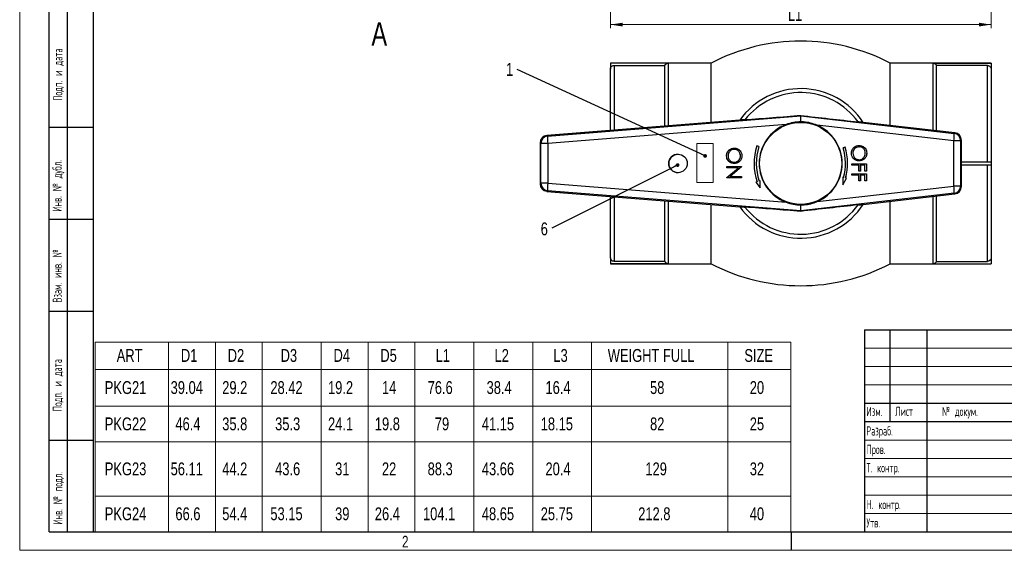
# Model space of a CAD drawing. Header units: inches. Extents: x 0 to 16.7, y 0 to 11.7.
# Tile 1 of 3: x 0 to 10.6, y 0 to 5.7. Entities that reach past the tile are written whole.
import ezdxf

# ---------------------------------------------------------------- set-up
doc = ezdxf.new("R2010")
doc.units = ezdxf.units.IN
doc.header["$MEASUREMENT"] = 0
doc.layers.add('ОСЕВЫЕ', color=7, linetype='Continuous')
doc.styles.add('SLDTEXTSTYLE0', font='TXT', dxfattribs={"width": 0.75})
doc.styles.add('SLDTEXTSTYLE2', font='TXT', dxfattribs={"width": 0.605, "bigfont": 'bigfont'})
doc.styles.add('SLDTEXTSTYLE3', font='TXT', dxfattribs={"width": 0.55152, "bigfont": 'bigfont'})
doc.dimstyles.new('SLDDIMSTYLE1', dxfattribs={"dimtxt": 0.18, "dimasz": 0.04, "dimexe": 0, "dimexo": 0.0625, "dimgap": 0, "dimtad": 0, "dimtih": 1, "dimtoh": 1, "dimdec": 0, "dimrnd": 1e-09, "dimzin": 0, "dimdsep": 46, "dimtxsty": 'Standard', "dimblk1": 'DOT', "dimblk2": 'DOT', "dimsah": 1, "dimcen": 0.09, "dimadec": 0, "dimazin": 0, "dimtfac": 0.04, "dimtdec": 0, "dimtofl": 0, "dimtmove": 0, "dimatfit": 3, "dimldrblk": 'DOT', "dimfxl": 0, "dimfrac": 2, "dimtolj": 1, "dimtzin": 0, "dimarcsym": 0})
doc.dimstyles.new('SLDDIMSTYLE2', dxfattribs={"dimtxt": 0.137795, "dimasz": 0.13, "dimexe": 0, "dimexo": 0.0625, "dimgap": 0.034449, "dimtad": 1, "dimrnd": 1e-09, "dimzin": 12, "dimdsep": 46, "dimtxsty": 'SLDTEXTSTYLE0', "dimsah": 1, "dimcen": 0.09, "dimadec": 0, "dimazin": 3, "dimtfac": 1, "dimtofl": 0, "dimtmove": 0, "dimatfit": 3, "dimfxl": 0, "dimfrac": 2, "dimtolj": 1, "dimtzin": 12, "dimarcsym": 0})

# ---------------------------------------------------------------- blocks, each defined once
blk = doc.blocks.new('SW_TABLEANNOTATION_0')
at = {"color": 0, "linetype": 'Continuous', "lineweight": 18}
for p, q in [((0, 0), (0, -0.294)), ((0, 0), (0.787, 0)), ((0.787, 0), (0.787, -0.294)), ((0.787, 0), (1.289, 0)), ((1.289, 0), (1.289, -0.294)), ((1.289, 0), (1.791, 0)), ((1.791, 0), (1.791, -0.294)), ((1.791, 0), (2.423, 0)), ((2.423, 0), (2.423, -0.294)), ((2.423, 0), (2.925, 0)), ((2.925, 0), (2.925, -0.294)), ((2.925, 0), (3.427, 0)), ((3.427, 0), (3.427, -0.294)), ((3.427, 0), (4.058, 0)), ((4.058, 0), (4.058, -0.294)), ((4.058, 0), (4.69, 0)), ((4.69, 0), (4.69, -0.294)), ((4.69, 0), (5.321, 0)), ((5.321, 0), (5.321, -0.294)), ((5.321, 0), (6.78, 0)), ((6.78, 0), (6.78, -0.294)), ((6.78, 0), (7.458, 0)), ((7.458, 0), (7.458, -0.294)), ((0, -0.294), (0, -0.688)), ((0, -0.294), (0.787, -0.294)), ((0.787, -0.294), (0.787, -0.688)), ((0.787, -0.294), (1.289, -0.294)), ((1.289, -0.294), (1.289, -0.688)), ((1.289, -0.294), (1.791, -0.294)), ((1.791, -0.294), (1.791, -0.688)), ((1.791, -0.294), (2.423, -0.294)), ((2.423, -0.294), (2.423, -0.688)), ((2.423, -0.294), (2.925, -0.294)), ((2.925, -0.294), (2.925, -0.688)), ((2.925, -0.294), (3.427, -0.294)), ((3.427, -0.294), (3.427, -0.688)), ((3.427, -0.294), (4.058, -0.294)), ((4.058, -0.294), (4.058, -0.688)), ((4.058, -0.294), (4.69, -0.294)), ((4.69, -0.294), (4.69, -0.688)), ((4.69, -0.294), (5.321, -0.294)), ((5.321, -0.294), (5.321, -0.688)), ((5.321, -0.294), (6.78, -0.294)), ((6.78, -0.294), (6.78, -0.688)), ((6.78, -0.294), (7.458, -0.294)), ((7.458, -0.294), (7.458, -0.688)), ((0, -0.688), (0, -1.071)), ((0, -0.688), (0.787, -0.688)), ((0.787, -0.688), (0.787, -1.071)), ((0.787, -0.688), (1.289, -0.688)), ((1.289, -0.688), (1.289, -1.071)), ((1.289, -0.688), (1.791, -0.688)), ((1.791, -0.688), (1.791, -1.071)), ((1.791, -0.688), (2.423, -0.688)), ((2.423, -0.688), (2.423, -1.071)), ((2.423, -0.688), (2.925, -0.688)), ((2.925, -0.688), (2.925, -1.071)), ((2.925, -0.688), (3.427, -0.688)), ((3.427, -0.688), (3.427, -1.071)), ((3.427, -0.688), (4.058, -0.688)), ((4.058, -0.688), (4.058, -1.071)), ((4.058, -0.688), (4.69, -0.688)), ((4.69, -0.688), (4.69, -1.071)), ((4.69, -0.688), (5.321, -0.688)), ((5.321, -0.688), (5.321, -1.071)), ((5.321, -0.688), (6.78, -0.688)), ((6.78, -0.688), (6.78, -1.071)), ((6.78, -0.688), (7.458, -0.688)), ((7.458, -0.688), (7.458, -1.071)), ((0, -1.071), (0, -1.651)), ((0, -1.071), (0.787, -1.071)), ((0.787, -1.071), (0.787, -1.651)), ((0.787, -1.071), (1.289, -1.071)), ((1.289, -1.071), (1.289, -1.651)), ((1.289, -1.071), (1.791, -1.071)), ((1.791, -1.071), (1.791, -1.651)), ((1.791, -1.071), (2.423, -1.071)), ((2.423, -1.071), (2.423, -1.651)), ((2.423, -1.071), (2.925, -1.071)), ((2.925, -1.071), (2.925, -1.651)), ((2.925, -1.071), (3.427, -1.071)), ((3.427, -1.071), (3.427, -1.651)), ((3.427, -1.071), (4.058, -1.071)), ((4.058, -1.071), (4.058, -1.651)), ((4.058, -1.071), (4.69, -1.071)), ((4.69, -1.071), (4.69, -1.651)), ((4.69, -1.071), (5.321, -1.071)), ((5.321, -1.071), (5.321, -1.651)), ((5.321, -1.071), (6.78, -1.071)), ((6.78, -1.071), (6.78, -1.651)), ((6.78, -1.071), (7.458, -1.071)), ((7.458, -1.071), (7.458, -1.651)), ((0, -1.651), (0, -2.034)), ((0, -1.651), (0.787, -1.651)), ((0.787, -1.651), (0.787, -2.034)), ((0.787, -1.651), (1.289, -1.651)), ((1.289, -1.651), (1.289, -2.034)), ((1.289, -1.651), (1.791, -1.651)), ((1.791, -1.651), (1.791, -2.034)), ((1.791, -1.651), (2.423, -1.651)), ((2.423, -1.651), (2.423, -2.034)), ((2.423, -1.651), (2.925, -1.651)), ((2.925, -1.651), (2.925, -2.034)), ((2.925, -1.651), (3.427, -1.651)), ((3.427, -1.651), (3.427, -2.034)), ((3.427, -1.651), (4.058, -1.651)), ((4.058, -1.651), (4.058, -2.034)), ((4.058, -1.651), (4.69, -1.651)), ((4.69, -1.651), (4.69, -2.034)), ((4.69, -1.651), (5.321, -1.651)), ((5.321, -1.651), (5.321, -2.034)), ((5.321, -1.651), (6.78, -1.651)), ((6.78, -1.651), (6.78, -2.034)), ((6.78, -1.651), (7.458, -1.651)), ((7.458, -1.651), (7.458, -2.034)), ((0, -2.034), (0.787, -2.034)), ((0.787, -2.034), (1.289, -2.034)), ((1.289, -2.034), (1.791, -2.034)), ((1.791, -2.034), (2.423, -2.034)), ((2.423, -2.034), (2.925, -2.034)), ((2.925, -2.034), (3.427, -2.034)), ((3.427, -2.034), (4.058, -2.034)), ((4.058, -2.034), (4.69, -2.034)), ((4.69, -2.034), (5.321, -2.034)), ((5.321, -2.034), (6.78, -2.034)), ((6.78, -2.034), (7.458, -2.034))]:
    blk.add_line(p, q, dxfattribs=at)
at = {"color": 0, "linetype": 'Continuous', "lineweight": 0, "char_height": 0.1378, "attachment_point": 1, "style": 'SLDTEXTSTYLE0'}
for s, insert in [('ART', (0.231, -0.075)), ('D1', (0.919, -0.075)), ('D2', (1.421, -0.075)), ('D3', (1.988, -0.075)), ('D4', (2.555, -0.075)), ('D5', (3.057, -0.075)), ('L1', (3.649, -0.075)), ('L2', (4.281, -0.075)), ('L3', (4.912, -0.075)), ('WEIGHT FULL', (5.495, -0.075)), ('SIZE', (6.959, -0.075)), ('PKG21', (0.103, -0.419)), ('39.04', (0.809, -0.419)), ('29.2', (1.362, -0.419)), ('28.42', (1.878, -0.419)), ('19.2', (2.496, -0.419)), ('14', (3.074, -0.419)), ('76.6', (3.564, -0.419)), ('38.4', (4.196, -0.419)), ('16.4', (4.827, -0.419)), ('58', (5.948, -0.419)), ('20', (7.017, -0.419)), ('PKG22', (0.103, -0.808)), ('46.4', (0.86, -0.808)), ('35.8', (1.362, -0.808)), ('35.3', (1.929, -0.808)), ('24.1', (2.496, -0.808)), ('19.8', (2.998, -0.808)), ('79', (3.641, -0.808)), ('41.15', (4.145, -0.808)), ('18.15', (4.776, -0.808)), ('82', (5.948, -0.808)), ('25', (7.017, -0.808)), ('PKG23', (0.103, -1.29)), ('56.11', (0.809, -1.29)), ('44.2', (1.362, -1.29)), ('43.6', (1.929, -1.29)), ('31', (2.572, -1.29)), ('22', (3.074, -1.29)), ('88.3', (3.564, -1.29)), ('43.66', (4.145, -1.29)), ('20.4', (4.827, -1.29)), ('129', (5.898, -1.29)), ('32', (7.017, -1.29)), ('PKG24', (0.103, -1.771)), ('66.6', (0.86, -1.771)), ('54.4', (1.362, -1.771)), ('53.15', (1.878, -1.771)), ('39', (2.572, -1.771)), ('26.4', (2.998, -1.771)), ('104.1', (3.514, -1.771)), ('48.65', (4.145, -1.771)), ('25.75', (4.776, -1.771)), ('212.8', (5.821, -1.771)), ('40', (7.017, -1.771))]:
    blk.add_mtext(s, dxfattribs=dict(at, insert=insert))
blk = doc.blocks.new('_D_5')
at = {"color": 7, "linetype": 'Continuous', "lineweight": 0}
for p, q in [((6.332, 6.371), (6.332, 5.592)), ((10.413, 6.371), (10.413, 5.592)), ((10.413, 5.631), (6.332, 5.631))]:
    blk.add_line(p, q, dxfattribs=at)
at = {"color": 7, "linetype": 'Continuous', "lineweight": 18}
for points in [[(6.332, 5.631), (6.462, 5.611), (6.462, 5.651)], [(10.413, 5.631), (10.283, 5.651), (10.283, 5.611)]]:
    blk.add_solid(points, dxfattribs=at)
at = {"color": 7, "linetype": 'Continuous', "lineweight": 18, "insert": (8.235, 5.809), "char_height": 0.1378, "attachment_point": 1, "style": 'SLDTEXTSTYLE0'}
blk.add_mtext('L1', dxfattribs=at)
blk = doc.blocks.new('SW_NOTE_0_2')
at = {"color": 0, "linetype": 'Continuous', "lineweight": 0, "insert": (-0.12, 0.071), "char_height": 0.138, "attachment_point": 1, "style": 'SLDTEXTSTYLE0'}
blk.add_mtext('1', dxfattribs=at)
blk = doc.blocks.new('_Dot')
at = {"color": 0, "linetype": 'ByBlock', "lineweight": -2}
blk.add_line((-0.5, 0), (-1, 0), dxfattribs=at)
at = {"color": 0, "linetype": 'ByBlock', "const_width": 0.5}
blk.add_lwpolyline([(-0.25, 0, 1), (0.25, 0, 1)], format="xyb", close=True, dxfattribs=at)
blk = doc.blocks.new('SW_NOTE_0_3')
at = {"color": 0, "linetype": 'Continuous', "lineweight": 0, "insert": (-0.119, 0.063), "char_height": 0.138, "attachment_point": 1, "style": 'SLDTEXTSTYLE0'}
blk.add_mtext('6', dxfattribs=at)

msp = doc.modelspace()

# ---------------------------------------------------------------- linework, layer by layer
at = {"color": 7, "linetype": 'Continuous', "lineweight": 25}
for p, q in [((0.787, 11.496), (0.787, 0.197)), ((0.787, 11.496), (0.787, 0.197)), ((0.315, 0.197), (0.315, 5.906)), ((0.512, 0.197), (0.512, 5.906)), ((7.413, 5.219), (6.332, 5.219)), ((6.952, 5.219), (6.332, 5.219)), ((6.332, 5.219), (6.332, 5.219)), ((6.332, 5.219), (6.332, 5.154)), ((6.371, 5.194), (6.915, 5.194)), ((6.915, 4.544), (6.915, 5.194)), ((7.413, 4.584), (7.413, 5.219)), ((10.413, 5.219), (9.331, 5.219)), ((9.331, 4.551), (9.331, 5.219)), ((9.792, 5.219), (10.413, 5.219)), ((9.829, 4.493), (9.829, 5.194)), ((10.373, 5.194), (9.829, 5.194)), ((10.373, 4.16), (10.373, 5.194)), ((10.413, 5.219), (10.413, 5.219)), ((10.413, 5.219), (10.413, 5.154)), ((6.332, 4.498), (6.332, 5.154)), ((10.413, 5.154), (10.413, 4.16)), ((5.658, 4.436), (8.372, 4.652)), ((8.372, 4.652), (8.372, 4.658)), ((8.372, 4.652), (10.016, 4.464)), ((7.72, 4.609), (5.651, 4.443)), ((7.72, 4.609), (5.651, 4.443)), ((8.216, 4.561), (5.661, 4.358)), ((7.72, 4.609), (7.72, 4.609)), ((8.372, 4.584), (8.372, 4.589)), ((10.013, 4.386), (8.547, 4.553)), ((10.024, 4.471), (9.041, 4.584)), ((10.024, 4.471), (9.041, 4.584)), ((9.041, 4.584), (9.041, 4.584)), ((0.787, 4.528), (0.315, 4.528)), ((5.651, 4.443), (5.658, 4.436)), ((8.058, 4.459), (8.061, 4.455)), ((10.016, 4.464), (10.024, 4.471)), ((5.586, 4.358), (5.579, 4.365)), ((5.579, 4.365), (5.579, 3.924)), ((5.661, 4.358), (5.586, 4.358)), ((5.586, 3.931), (5.586, 4.358)), ((5.661, 4.358), (5.661, 3.931)), ((7.923, 4.324), (7.901, 4.331)), ((10.013, 3.902), (10.013, 4.386)), ((10.086, 4.386), (10.013, 4.386)), ((10.094, 4.393), (10.086, 4.386)), ((10.086, 4.386), (10.086, 3.902)), ((10.094, 3.896), (10.094, 4.393)), ((7.057, 4.243), (7.057, 4.243)), ((7.578, 4.225), (7.577, 4.225)), ((7.66, 4.294), (7.659, 4.294)), ((7.727, 4.226), (7.726, 4.226)), ((8.85, 4.318), (8.827, 4.311)), ((8.931, 4.253), (8.931, 4.253)), ((8.996, 4.322), (8.997, 4.322)), ((9.08, 4.254), (9.08, 4.254)), ((7.66, 4.157), (7.66, 4.157)), ((8.919, 4.124), (8.919, 4.138)), ((8.919, 4.138), (9.076, 4.138)), ((8.996, 4.124), (8.919, 4.124)), ((8.996, 4.061), (8.996, 4.124)), ((8.997, 4.184), (8.998, 4.184)), ((9.011, 4.124), (9.011, 4.061)), ((9.011, 4.124), (9.012, 4.124)), ((9.012, 4.124), (9.012, 4.061)), ((9.06, 4.124), (9.012, 4.124)), ((9.06, 4.061), (9.06, 4.124)), ((9.076, 4.138), (9.076, 4.061)), ((9.076, 4.138), (9.076, 4.061)), ((10.094, 4.16), (10.413, 4.16)), ((10.094, 4.128), (10.413, 4.128)), ((10.373, 3.095), (10.373, 4.128)), ((10.413, 4.16), (10.413, 4.128)), ((10.413, 4.128), (10.413, 3.134)), ((7.057, 4.045), (7.057, 4.045)), ((7.581, 4.111), (7.738, 4.111)), ((7.581, 4.096), (7.581, 4.111)), ((7.705, 4.096), (7.581, 4.096)), ((7.581, 3.993), (7.705, 4.096)), ((7.582, 4.096), (7.582, 4.111)), ((7.582, 3.993), (7.705, 4.096)), ((7.738, 4.108), (7.615, 4.004)), ((7.705, 4.096), (7.705, 4.096)), ((7.738, 4.111), (7.738, 4.108)), ((8.919, 4.019), (8.919, 4.033)), ((8.919, 4.033), (9.076, 4.033)), ((8.996, 4.019), (8.919, 4.019)), ((9.012, 4.061), (8.996, 4.061)), ((8.996, 3.956), (8.996, 4.019)), ((9.011, 4.019), (9.011, 3.956)), ((9.011, 4.019), (9.012, 4.019)), ((9.012, 4.019), (9.012, 3.956)), ((9.06, 4.019), (9.012, 4.019)), ((9.076, 4.061), (9.06, 4.061)), ((9.06, 3.956), (9.06, 4.019)), ((9.076, 4.033), (9.076, 3.956)), ((9.076, 4.033), (9.076, 3.956)), ((5.579, 3.924), (5.586, 3.931)), ((5.661, 3.931), (5.586, 3.931)), ((5.661, 3.931), (8.216, 3.728)), ((7.581, 3.989), (7.581, 3.993)), ((7.582, 3.993), (7.581, 3.993)), ((7.738, 3.989), (7.581, 3.989)), ((7.582, 3.989), (7.582, 3.993)), ((7.615, 4.004), (7.738, 4.004)), ((7.738, 4.004), (7.738, 3.989)), ((7.904, 3.947), (7.892, 3.943)), ((7.905, 3.947), (7.892, 3.943)), ((7.892, 3.943), (7.939, 3.882)), ((7.892, 3.943), (7.892, 3.943)), ((7.892, 3.943), (7.939, 3.882)), ((7.905, 3.947), (7.904, 3.947)), ((7.939, 3.959), (7.927, 3.955)), ((7.939, 3.959), (7.927, 3.955)), ((7.927, 3.955), (7.927, 3.955)), ((7.939, 3.882), (7.939, 3.959)), ((8.823, 3.997), (8.823, 3.915)), ((8.832, 3.995), (8.823, 3.997)), ((8.831, 3.995), (8.823, 3.997)), ((8.823, 3.915), (8.864, 3.986)), ((8.823, 3.916), (8.863, 3.986)), ((8.831, 3.995), (8.832, 3.995)), ((8.854, 3.988), (8.855, 3.988)), ((8.863, 3.986), (8.854, 3.988)), ((8.864, 3.986), (8.855, 3.988)), ((8.863, 3.986), (8.864, 3.986)), ((9.012, 3.956), (8.996, 3.956)), ((9.076, 3.956), (9.06, 3.956)), ((5.658, 3.852), (5.651, 3.845)), ((5.651, 3.845), (7.72, 3.68)), ((5.651, 3.845), (7.72, 3.68)), ((8.372, 3.637), (5.658, 3.852)), ((10.016, 3.824), (8.372, 3.637)), ((8.547, 3.735), (10.013, 3.902)), ((8.687, 3.83), (8.683, 3.833)), ((9.041, 3.704), (10.024, 3.818)), ((9.041, 3.704), (10.024, 3.818)), ((10.086, 3.902), (10.013, 3.902)), ((10.024, 3.818), (10.016, 3.824)), ((10.086, 3.902), (10.094, 3.896)), ((6.332, 3.134), (6.332, 3.791)), ((6.915, 3.095), (6.915, 3.744)), ((7.413, 3.07), (7.413, 3.704)), ((8.372, 3.704), (8.372, 3.699)), ((9.041, 3.704), (9.041, 3.704)), ((9.331, 3.07), (9.331, 3.738)), ((9.829, 3.095), (9.829, 3.795)), ((7.72, 3.68), (7.72, 3.68)), ((8.372, 3.637), (8.372, 3.63)), ((0.787, 3.543), (0.315, 3.543)), ((6.332, 3.134), (6.332, 3.07)), ((6.332, 3.07), (7.413, 3.07)), ((6.332, 3.07), (6.332, 3.07)), ((6.952, 3.07), (6.332, 3.07)), ((6.915, 3.095), (6.371, 3.095)), ((9.331, 3.07), (10.413, 3.07)), ((9.792, 3.07), (10.413, 3.07)), ((9.829, 3.095), (10.373, 3.095)), ((10.413, 3.134), (10.413, 3.07)), ((10.413, 3.07), (10.413, 3.07)), ((0.787, 2.559), (0.315, 2.559)), ((9.055, 2.362), (16.339, 2.362)), ((9.055, 2.362), (9.055, 0.197)), ((9.331, 1.378), (9.331, 2.362)), ((9.724, 2.362), (9.724, 0.197)), ((9.055, 1.575), (11.614, 1.575)), ((9.055, 1.378), (11.614, 1.378)), ((0.315, 1.181), (0.787, 1.181)), ((0.315, 0.197), (0.787, 0.197)), ((0.787, 0.197), (16.339, 0.197))]:
    msp.add_line(p, q, dxfattribs=at)
at = {"color": 8, "linetype": 'Continuous', "lineweight": 25}
for p, q in [((6.371, 5.194), (6.371, 4.501)), ((6.952, 5.219), (6.952, 4.547)), ((9.792, 4.498), (9.792, 5.219)), ((6.371, 3.788), (6.371, 3.095)), ((6.952, 3.741), (6.952, 3.07)), ((9.792, 3.07), (9.792, 3.791))]:
    msp.add_line(p, q, dxfattribs=at)
at = {"color": 7, "linetype": 'Continuous', "lineweight": 18}
for p, q in [((7.26, 4.356), (7.435, 4.356)), ((7.26, 4.356), (7.26, 3.94)), ((7.435, 4.356), (7.435, 3.94)), ((7.26, 3.94), (7.435, 3.94)), ((9.055, 2.165), (11.614, 2.165)), ((9.055, 1.969), (11.614, 1.969)), ((9.055, 1.772), (11.614, 1.772)), ((9.055, 1.181), (11.614, 1.181)), ((9.055, 0.984), (11.614, 0.984)), ((9.055, 0.787), (11.614, 0.787)), ((9.055, 0.591), (11.614, 0.591)), ((9.055, 0.394), (11.614, 0.394))]:
    msp.add_line(p, q, dxfattribs=at)
at = {"color": 7, "linetype": 'Continuous', "lineweight": 25}
for centre, radius in [((8.372, 4.144), 0.44), ((7.057, 4.144), 0.0992)]:
    msp.add_circle(centre, radius, dxfattribs=at)
for centre, radius, start, end in [((8.372, 3.383), 2.071, 62.4263, 117.5737), ((8.372, 4.144), 0.801, 33.2597, 144.59), ((8.372, 4.144), 0.759, 35.8861, 141.9477), ((1.673, 87.633), 83.244, 274.20343, 274.61616), ((17.987, 87.544), 83.442, 263.38327, 263.80827), ((8.372, 4.144), 0.445, 110.5571, 249.4429), ((8.372, 4.144), 0.445, 293.1449, 66.8551), ((5.657, 4.365), 0.0787, 94.584, 180), ((5.657, 4.365), 0.0788, 94.6025, 179.9815), ((5.665, 4.358), 0.0788, 94.6025, 179.9815), ((6.144, 4.415), 0.486, 177.5216, 186.792), ((9.716, 4.439), 0.301, 349.9052, 4.8303), ((10.007, 4.386), 0.0788, 0.0177, 83.4092), ((10.015, 4.393), 0.0787, 0, 83.427), ((10.015, 4.393), 0.0788, 0.0177, 83.4092), ((8.482, 4.144), 0.61, 162.14, 198.8438), ((8.482, 4.144), 0.61, 162.14, 198.8438), ((7.057, 4.144), 0.0992, 90.0373, 269.9627), ((8.482, 4.144), 0.586, 162.14, 198.8438), ((8.273, 4.144), 0.579, 345.003, 16.7672), ((8.272, 4.144), 0.602, 345.003, 16.7672), ((8.273, 4.144), 0.602, 345.003, 16.7672), ((5.657, 3.924), 0.0787, 180, 265.416), ((5.657, 3.924), 0.0788, 180.0185, 265.3975), ((5.665, 3.931), 0.0788, 180.0185, 265.3975), ((6.144, 3.873), 0.486, 173.208, 182.4784), ((9.716, 3.85), 0.301, 355.1697, 10.0948), ((10.007, 3.902), 0.0788, 276.5908, 359.9823), ((10.015, 3.896), 0.0787, 276.573, 0), ((10.015, 3.896), 0.0788, 276.5908, 359.9823), ((8.372, 4.144), 0.801, 215.41, 326.7403), ((8.372, 4.144), 0.759, 218.0523, 324.1139), ((17.987, -79.256), 83.442, 96.19173, 96.61673), ((1.673, -79.344), 83.244, 85.38384, 85.79657), ((8.372, 4.905), 2.071, 242.4263, 297.5737)]:
    msp.add_arc(centre, radius, start, end, dxfattribs=at)
for centre, major_axis, start_param, end_param in [((8.776, 4.605), (0.404, -0.047), 3.141925, 3.144914), ((8.776, 3.684), (0.404, 0.047), 3.138271, 3.14126)]:
    msp.add_ellipse(centre, major_axis=major_axis, ratio=0.003379, start_param=start_param, end_param=end_param, dxfattribs=at)
for points, knots in [([(6.332, 5.154), (6.332, 5.159), (6.333, 5.165), (6.336, 5.174), (6.339, 5.178), (6.35, 5.189), (6.36, 5.194), (6.371, 5.194)], [0, 0, 0, 0, 0.25, 0.25, 0.5, 0.5, 1, 1, 1, 1]), ([(6.915, 5.194), (6.918, 5.201), (6.923, 5.207), (6.936, 5.217), (6.944, 5.219), (6.952, 5.219)], [0, 0, 0, 0, 0.5, 0.5, 1, 1, 1, 1]), ([(9.792, 5.219), (9.8, 5.219), (9.808, 5.217), (9.821, 5.208), (9.826, 5.201), (9.829, 5.194)], [0, 0, 0, 0, 0.5, 0.5, 1, 1, 1, 1]), ([(10.373, 5.194), (10.378, 5.194), (10.384, 5.193), (10.393, 5.189), (10.397, 5.186), (10.408, 5.175), (10.413, 5.165), (10.413, 5.154)], [0, 0, 0, 0, 0.25, 0.25, 0.5, 0.5, 1, 1, 1, 1]), ([(8.372, 4.589), (8.372, 4.589), (8.372, 4.598), (8.372, 4.615), (8.372, 4.635), (8.372, 4.649), (8.372, 4.651), (8.372, 4.652)], [0, 0, 0, 0, 0.001745, 0.251501, 0.500779, 0.750399, 1, 1, 1, 1]), ([(7.774, 4.612), (7.764, 4.612), (7.746, 4.61), (7.729, 4.609), (7.722, 4.609), (7.72, 4.609), (7.72, 4.609)], [0, 0, 0, 0, 0.389721, 0.686687, 0.939665, 1, 1, 1, 1]), ([(8.372, 4.589), (8.346, 4.588), (8.293, 4.586), (8.242, 4.569), (8.216, 4.561)], [0, 0, 0, 0, 0.491809, 1, 1, 1, 1]), ([(8.547, 4.553), (8.524, 4.562), (8.478, 4.579), (8.418, 4.588), (8.383, 4.589), (8.372, 4.589)], [0, 0, 0, 0, 0.407404, 0.82628, 1, 1, 1, 1]), ([(9.041, 4.584), (9.039, 4.584), (9.036, 4.584), (9.019, 4.586), (9.002, 4.588), (8.99, 4.589), (8.987, 4.589)], [0, 0, 0, 0, 0.266653, 0.53212, 0.897716, 1, 1, 1, 1]), ([(8.915, 4.253), (8.917, 4.265), (8.919, 4.289), (8.941, 4.317), (8.968, 4.333), (8.988, 4.335), (8.997, 4.336)], [0, 0, 0, 0, 0.279663, 0.559354, 0.779636, 1, 1, 1, 1]), ([(8.996, 4.336), (9.008, 4.334), (9.033, 4.331), (9.06, 4.31), (9.077, 4.283), (9.079, 4.264), (9.08, 4.254)], [0, 0, 0, 0, 0.279731, 0.559327, 0.77968, 1, 1, 1, 1]), ([(8.997, 4.336), (9.009, 4.334), (9.033, 4.331), (9.061, 4.31), (9.078, 4.283), (9.079, 4.264), (9.08, 4.254)], [0, 0, 0, 0, 0.279731, 0.559327, 0.77968, 1, 1, 1, 1]), ([(7.577, 4.225), (7.578, 4.238), (7.581, 4.262), (7.603, 4.289), (7.63, 4.306), (7.649, 4.308), (7.659, 4.308)], [0, 0, 0, 0, 0.279663, 0.559354, 0.779636, 1, 1, 1, 1]), ([(7.66, 4.143), (7.648, 4.144), (7.623, 4.147), (7.596, 4.169), (7.579, 4.197), (7.578, 4.216), (7.577, 4.225)], [0, 0, 0, 0, 0.279625, 0.559352, 0.779583, 1, 1, 1, 1]), ([(7.578, 4.225), (7.579, 4.238), (7.582, 4.262), (7.604, 4.289), (7.631, 4.306), (7.65, 4.308), (7.66, 4.308)], [0, 0, 0, 0, 0.2796633, 0.5593539, 0.7796364, 1, 1, 1, 1]), ([(7.66, 4.143), (7.648, 4.144), (7.624, 4.147), (7.597, 4.169), (7.58, 4.197), (7.578, 4.216), (7.578, 4.225)], [0, 0, 0, 0, 0.279625, 0.559352, 0.779583, 1, 1, 1, 1]), ([(7.659, 4.294), (7.649, 4.293), (7.629, 4.291), (7.608, 4.272), (7.595, 4.249), (7.594, 4.234), (7.593, 4.226)], [0, 0, 0, 0, 0.279406, 0.559071, 0.779459, 1, 1, 1, 1]), ([(7.593, 4.226), (7.594, 4.216), (7.597, 4.196), (7.614, 4.173), (7.636, 4.159), (7.652, 4.158), (7.66, 4.157)], [0, 0, 0, 0, 0.279813, 0.559357, 0.779636, 1, 1, 1, 1]), ([(7.659, 4.308), (7.671, 4.307), (7.695, 4.304), (7.723, 4.283), (7.74, 4.255), (7.741, 4.236), (7.742, 4.227)], [0, 0, 0, 0, 0.279731, 0.559327, 0.77968, 1, 1, 1, 1]), ([(7.726, 4.226), (7.725, 4.236), (7.722, 4.256), (7.705, 4.279), (7.683, 4.292), (7.667, 4.294), (7.659, 4.294)], [0, 0, 0, 0, 0.2796353, 0.5593404, 0.7796271, 1, 1, 1, 1]), ([(7.727, 4.226), (7.726, 4.236), (7.723, 4.256), (7.705, 4.279), (7.683, 4.292), (7.667, 4.294), (7.66, 4.294)], [0, 0, 0, 0, 0.2796353, 0.5593404, 0.7796271, 1, 1, 1, 1]), ([(7.742, 4.227), (7.741, 4.214), (7.739, 4.19), (7.716, 4.162), (7.689, 4.145), (7.669, 4.144), (7.66, 4.143)], [0, 0, 0, 0, 0.2797416, 0.5593369, 0.7795714, 1, 1, 1, 1]), ([(7.66, 4.157), (7.67, 4.158), (7.69, 4.161), (7.712, 4.18), (7.725, 4.202), (7.726, 4.218), (7.727, 4.226)], [0, 0, 0, 0, 0.279466, 0.558858, 0.779479, 1, 1, 1, 1]), ([(7.66, 4.157), (7.67, 4.158), (7.69, 4.161), (7.711, 4.18), (7.724, 4.202), (7.726, 4.218), (7.726, 4.226)], [0, 0, 0, 0, 0.279466, 0.558858, 0.779479, 1, 1, 1, 1]), ([(8.998, 4.17), (8.986, 4.172), (8.961, 4.174), (8.934, 4.197), (8.918, 4.224), (8.916, 4.243), (8.915, 4.253)], [0, 0, 0, 0, 0.279625, 0.559352, 0.779583, 1, 1, 1, 1]), ([(8.996, 4.322), (8.986, 4.32), (8.967, 4.318), (8.945, 4.299), (8.932, 4.277), (8.931, 4.261), (8.931, 4.253)], [0, 0, 0, 0, 0.279406, 0.559071, 0.779459, 1, 1, 1, 1]), ([(8.997, 4.322), (8.987, 4.32), (8.967, 4.318), (8.946, 4.299), (8.933, 4.277), (8.932, 4.261), (8.931, 4.253)], [0, 0, 0, 0, 0.279406, 0.559071, 0.779459, 1, 1, 1, 1]), ([(8.931, 4.253), (8.932, 4.243), (8.935, 4.223), (8.952, 4.2), (8.974, 4.187), (8.99, 4.185), (8.998, 4.184)], [0, 0, 0, 0, 0.279813, 0.559357, 0.779636, 1, 1, 1, 1]), ([(8.931, 4.253), (8.932, 4.243), (8.934, 4.223), (8.951, 4.2), (8.974, 4.187), (8.989, 4.185), (8.997, 4.184)], [0, 0, 0, 0, 0.279813, 0.559357, 0.779636, 1, 1, 1, 1]), ([(9.064, 4.253), (9.063, 4.263), (9.06, 4.283), (9.043, 4.306), (9.021, 4.32), (9.005, 4.321), (8.997, 4.322)], [0, 0, 0, 0, 0.279635, 0.55934, 0.779627, 1, 1, 1, 1]), ([(9.08, 4.254), (9.078, 4.242), (9.076, 4.217), (9.053, 4.189), (9.026, 4.173), (9.007, 4.171), (8.997, 4.17)], [0, 0, 0, 0, 0.279742, 0.559337, 0.779571, 1, 1, 1, 1]), ([(9.08, 4.254), (9.079, 4.242), (9.077, 4.217), (9.054, 4.189), (9.027, 4.173), (9.008, 4.171), (8.998, 4.17)], [0, 0, 0, 0, 0.279742, 0.559337, 0.779571, 1, 1, 1, 1]), ([(8.998, 4.184), (9.008, 4.186), (9.028, 4.188), (9.049, 4.207), (9.062, 4.23), (9.064, 4.246), (9.064, 4.253)], [0, 0, 0, 0, 0.279466, 0.558858, 0.779479, 1, 1, 1, 1]), ([(8.216, 3.728), (8.241, 3.72), (8.292, 3.703), (8.345, 3.701), (8.372, 3.699)], [0, 0, 0, 0, 0.491965, 1, 1, 1, 1]), ([(8.372, 3.699), (8.396, 3.701), (8.445, 3.703), (8.504, 3.718), (8.537, 3.731), (8.547, 3.735)], [0, 0, 0, 0, 0.403265, 0.818118, 1, 1, 1, 1]), ([(8.372, 3.637), (8.372, 3.638), (8.372, 3.64), (8.372, 3.654), (8.372, 3.674), (8.372, 3.691), (8.372, 3.699), (8.372, 3.699)], [0, 0, 0, 0, 0.249601, 0.499221, 0.748499, 0.998255, 1, 1, 1, 1]), ([(8.987, 3.699), (8.997, 3.7), (9.015, 3.702), (9.033, 3.704), (9.04, 3.704), (9.041, 3.704), (9.041, 3.704)], [0, 0, 0, 0, 0.389025, 0.686498, 0.940176, 1, 1, 1, 1]), ([(7.72, 3.68), (7.722, 3.68), (7.725, 3.68), (7.742, 3.679), (7.759, 3.677), (7.772, 3.677), (7.774, 3.676)], [0, 0, 0, 0, 0.266038, 0.530882, 0.896439, 1, 1, 1, 1]), ([(6.371, 3.095), (6.366, 3.095), (6.361, 3.096), (6.351, 3.1), (6.347, 3.103), (6.336, 3.114), (6.332, 3.124), (6.332, 3.134)], [0, 0, 0, 0, 0.25, 0.25, 0.5, 0.5, 1, 1, 1, 1]), ([(6.952, 3.07), (6.944, 3.07), (6.936, 3.072), (6.923, 3.081), (6.918, 3.088), (6.915, 3.095)], [0, 0, 0, 0, 0.5, 0.5, 1, 1, 1, 1]), ([(9.829, 3.095), (9.826, 3.088), (9.821, 3.081), (9.808, 3.072), (9.8, 3.07), (9.792, 3.07)], [0, 0, 0, 0, 0.5, 0.5, 1, 1, 1, 1]), ([(10.413, 3.134), (10.413, 3.129), (10.412, 3.124), (10.408, 3.115), (10.405, 3.11), (10.394, 3.099), (10.384, 3.095), (10.373, 3.095)], [0, 0, 0, 0, 0.25, 0.25, 0.5, 0.5, 1, 1, 1, 1])]:
    msp.add_open_spline(points, degree=3, knots=knots, dxfattribs=at)
at = {"layer": 'ОСЕВЫЕ', "lineweight": 18}
for p, q in [((0, 11.693), (0, 0)), ((0, 0), (16.535, 0))]:
    msp.add_line(p, q, dxfattribs=at)
at = {"layer": 'ОСЕВЫЕ', "lineweight": 25}
msp.add_line((8.268, 0.197), (8.268, 0), dxfattribs=at)

# ---------------------------------------------------------------- block references
at = {"color": 7, "linetype": 'Continuous', "lineweight": 0}
for name, p in [('SW_NOTE_0_2', (5.333, 5.149)), ('SW_NOTE_0_3', (5.704, 3.449)), ('SW_TABLEANNOTATION_0', (0.809, 2.231))]:
    msp.add_blockref(name, p, dxfattribs=at)

# ---------------------------------------------------------------- texts
at = {"color": 7, "linetype": 'Continuous', "lineweight": 0, "char_height": 0.09843, "attachment_point": 1, "rotation": 90, "style": 'SLDTEXTSTYLE2'}
for s, insert in [('Подп. и дата', (0.36, 4.815)), ('Инв. № дубл.', (0.352, 3.627)), ('Взам. инв. №', (0.353, 2.654)), ('Подп. и дата', (0.354, 1.488)), ('Инв. № подл.', (0.36, 0.274))]:
    msp.add_mtext(s, dxfattribs=dict(at, insert=insert))
at = {"color": 7, "linetype": 'Continuous', "insert": (3.771, 5.657), "char_height": 0.25, "attachment_point": 1, "style": 'SLDTEXTSTYLE0'}
msp.add_mtext('A', dxfattribs=at)
at = {"color": 7, "linetype": 'Continuous', "lineweight": 0}
for s, insert, char_height, attachment_point, style in [('Изм.', (9.076, 1.536), 0.0984, 1, 'SLDTEXTSTYLE3'), ('Лист', (9.385, 1.538), 0.0984, 1, 'SLDTEXTSTYLE2'), ('№ докум.', (9.887, 1.537), 0.0984, 1, 'SLDTEXTSTYLE2'), ('Разраб.', (9.075, 1.328), 0.0984, 1, 'SLDTEXTSTYLE2'), ('Пров.', (9.077, 1.13), 0.0984, 1, 'SLDTEXTSTYLE2'), ('Т. контр.', (9.075, 0.933), 0.0984, 1, 'SLDTEXTSTYLE2'), ('Н. контр.', (9.077, 0.54), 0.0984, 1, 'SLDTEXTSTYLE2'), ('Утв.', (9.077, 0.343), 0.0984, 1, 'SLDTEXTSTYLE2'), ('2', (4.133, 0.155), 0.125, 2, 'SLDTEXTSTYLE0')]:
    msp.add_mtext(s, dxfattribs=dict(at, insert=insert, char_height=char_height, attachment_point=attachment_point, style=style))

# ---------------------------------------------------------------- dimensions: what is measured, and where the dimension line sits
at = {"color": 7, "linetype": 'Continuous', "lineweight": 18}
dim = msp.add_linear_dim(base=(6.332, 5.631), p1=(10.413, 6.41), p2=(6.332, 6.41), text='L1', dimstyle='SLDDIMSTYLE2', dxfattribs=at)
dim.commit()
dim.dimension.update_dxf_attribs({"geometry": '_D_5', "text_midpoint": (8.329, 5.631), "dimtype": 160})

# ---------------------------------------------------------------- leaders
at = {"color": 7, "linetype": 'Continuous', "lineweight": 0}
for points in [[(7.347, 4.224), (5.333, 5.149)], [(7.052, 4.126), (5.704, 3.449)]]:
    msp.add_leader(points, dimstyle='SLDDIMSTYLE1', dxfattribs=at)

doc.saveas('drawing.dxf')
